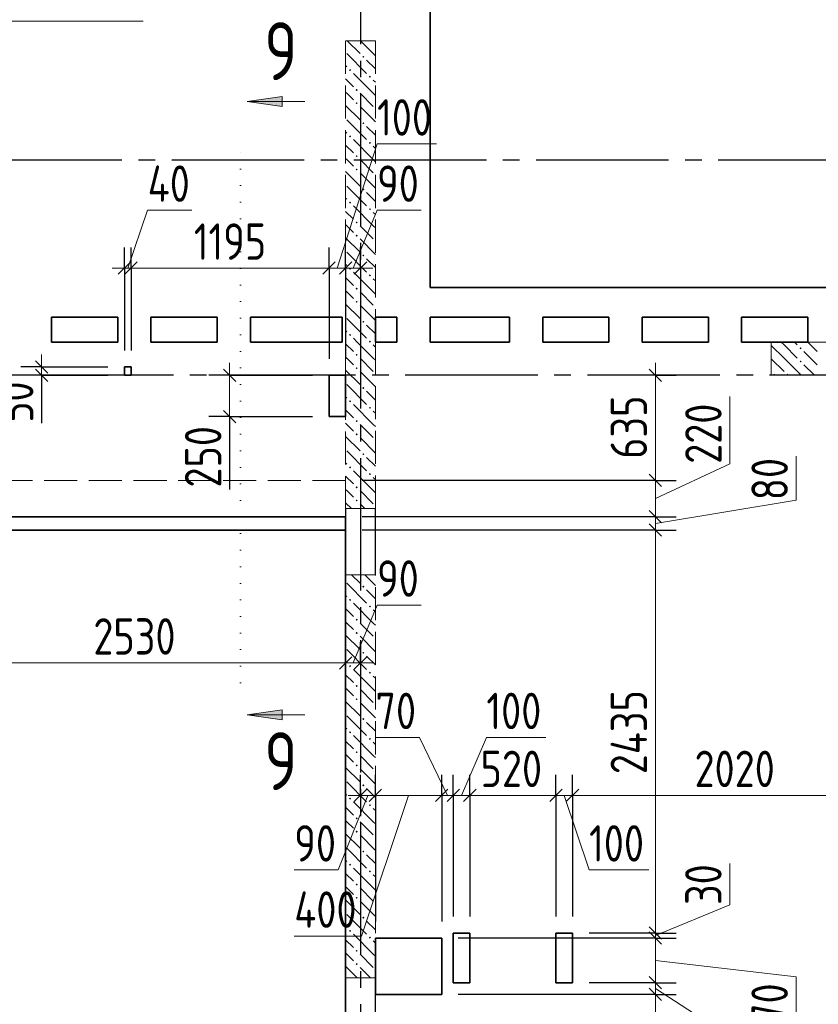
# Model space of a CAD drawing. Header units: millimetres. Extents: x 0 to 61017, y 0 to 42000.
# Tile 8 of 19: x 19583 to 24404, y 30500 to 36448. Entities that reach past the tile are written whole.
import ezdxf

# ---------------------------------------------------------------- set-up
doc = ezdxf.new("R2010")
doc.units = ezdxf.units.MM
for name, pattern in [('______2', [270, 200, -70]), ('______5', [1100, 800, -100, 100, -100]), ('______9', [100, 0, -100])]:
    doc.linetypes.add(name, pattern=pattern)
for name, color, linetype, lineweight in [('Standard', 7, 'Continuous', 25), ('ЖБ Балка Вышележаща', 7, 'Continuous', 25), ('ЖБ Пилон', 180, 'Continuous', 25), ('Макрос окна_ макрос двери', 7, 'Continuous', 18), ('Оси', 40, '______5', 18), ('Примечания', 7, 'Continuous', 25), ('Размерная выноска', 7, 'Continuous', 13), ('Узлы символ', 7, 'Continuous', 25)]:
    doc.layers.add(name, color=color, linetype=linetype, lineweight=lineweight)
for name, color, linetype, lineweight, true_color in [('ЖБ Балка Нижележащая', 7, '______2', 25, 0x8c8cff), ('ЖБ Перекрытие верхний уровень', 7, 'Continuous', 25, 0xe0e0ff), ('ЖБ Стена верхний уровень', 7, 'Continuous', 25, 0x006e00)]:
    doc.layers.add(name, color=color, linetype=linetype, lineweight=lineweight, true_color=true_color)
doc.styles.add('GOST 2.304-81', font='txt')
doc.styles.add('ISOCPEUR', font='txt')

msp = doc.modelspace()

# ---------------------------------------------------------------- hatches: boundary and pattern name
at = {"layer": 'ЖБ Пилон', "linetype": 'Continuous', "lineweight": 18, "transparency": 33554687}
for points in [[(24290.5, 34463.1), (24297, 34469.6), (24303.4, 34463.1), (24297, 34456.6)], [(24290.5, 34383.1), (24297, 34389.6), (24303.4, 34383.1), (24297, 34376.6)], [(24130.5, 34303.1), (24137, 34309.6), (24143.5, 34303.1), (24140.3, 34300), (24133.6, 34300)], [(24210.4, 34303.1), (24216.9, 34309.6), (24223.4, 34303.1), (24220.3, 34300), (24213.6, 34300)]]:
    msp.add_hatch(color=7, dxfattribs=at).paths.add_polyline_path(points, flags=16)
at = {"layer": 'ЖБ Стена верхний уровень', "linetype": 'Continuous', "lineweight": 18, "transparency": 33554687}
for points in [[(21650.5, 36223.1), (21657, 36229.6), (21663.5, 36223.1), (21657, 36216.6)], [(21570.5, 36143.1), (21577, 36149.6), (21583.5, 36143.1), (21577, 36136.6)], [(21690.5, 36103.1), (21697, 36109.6), (21703.4, 36103.1), (21697, 36096.6)], [(21610.5, 36023.1), (21616.9, 36029.6), (21623.4, 36023.1), (21616.9, 36016.6)], [(21610.5, 35943.1), (21616.9, 35949.6), (21623.4, 35943.1), (21616.9, 35936.6)], [(21650.5, 35823.1), (21657, 35829.6), (21663.5, 35823.1), (21657, 35816.6)], [(21570.5, 35743.1), (21577, 35749.6), (21583.5, 35743.1), (21577, 35736.6)], [(21690.5, 35703.1), (21697, 35709.6), (21703.4, 35703.1), (21697, 35696.6)], [(21610.5, 35623.1), (21616.9, 35629.6), (21623.4, 35623.1), (21616.9, 35616.6)], [(21610.5, 35543.1), (21616.9, 35549.6), (21623.4, 35543.1), (21616.9, 35536.6)], [(21650.5, 35423.1), (21657, 35429.6), (21663.5, 35423.1), (21657, 35416.6)], [(21570.5, 35343.1), (21577, 35349.6), (21583.5, 35343.1), (21577, 35336.6)], [(21690.5, 35303.1), (21697, 35309.6), (21703.4, 35303.1), (21697, 35296.6)], [(21610.5, 35223.1), (21616.9, 35229.6), (21623.4, 35223.1), (21616.9, 35216.6)], [(21610.5, 35143.1), (21616.9, 35149.6), (21623.4, 35143.1), (21616.9, 35136.6)], [(21650.5, 35023.1), (21657, 35029.6), (21663.5, 35023.1), (21657, 35016.6)], [(21570.5, 34943.1), (21577, 34949.6), (21583.5, 34943.1), (21577, 34936.6)], [(21690.5, 34903.1), (21697, 34909.6), (21703.4, 34903.1), (21697, 34896.6)], [(21610.5, 34823.1), (21616.9, 34829.6), (21623.4, 34823.1), (21616.9, 34816.6)], [(21610.5, 34743.1), (21616.9, 34749.6), (21623.4, 34743.1), (21616.9, 34736.6)], [(21650.5, 34623.1), (21657, 34629.6), (21663.5, 34623.1), (21657, 34616.6)], [(21570.5, 34543.1), (21577, 34549.6), (21583.5, 34543.1), (21577, 34536.6)], [(21690.5, 34503.1), (21697, 34509.6), (21703.4, 34503.1), (21700.3, 34500), (21693.6, 34500)], [(21700.3, 34500), (21697, 34496.6), (21693.6, 34500)], [(21610.5, 34423.1), (21616.9, 34429.6), (21623.4, 34423.1), (21616.9, 34416.6)], [(21610.5, 34343.1), (21616.9, 34349.6), (21623.4, 34343.1), (21616.9, 34336.6)], [(21650.5, 34223.1), (21657, 34229.6), (21663.5, 34223.1), (21657, 34216.6)], [(21570.5, 34143.1), (21577, 34149.6), (21583.5, 34143.1), (21577, 34136.6)], [(21690.5, 34103.1), (21697, 34109.6), (21703.4, 34103.1), (21697, 34096.6)], [(21610.5, 34023.1), (21616.9, 34029.6), (21623.4, 34023.1), (21616.9, 34016.6)], [(21610.5, 33943.1), (21616.9, 33949.6), (21623.4, 33943.1), (21616.9, 33936.6)], [(21650.5, 33823.1), (21657, 33829.6), (21663.5, 33823.1), (21657, 33816.6)], [(21570.5, 33743.1), (21577, 33749.6), (21583.5, 33743.1), (21577, 33736.6)], [(21690.5, 33703.1), (21697, 33709.6), (21703.4, 33703.1), (21697, 33696.6)], [(21610.5, 33623.1), (21616.9, 33629.6), (21623.4, 33623.1), (21616.9, 33616.6)], [(21610.5, 33543.1), (21616.9, 33549.6), (21623.4, 33543.1), (21616.9, 33536.6)], [(21650.5, 33023.1), (21657, 33029.6), (21663.5, 33023.1), (21657, 33016.6)], [(21570.5, 32943.1), (21577, 32949.6), (21583.5, 32943.1), (21577, 32936.6)], [(21690.5, 32903.1), (21697, 32909.6), (21703.4, 32903.1), (21697, 32896.6)], [(21610.5, 32823.1), (21616.9, 32829.6), (21623.4, 32823.1), (21616.9, 32816.6)], [(21610.5, 32743.1), (21616.9, 32749.6), (21623.4, 32743.1), (21616.9, 32736.6)], [(21650.5, 32623.1), (21657, 32629.6), (21663.5, 32623.1), (21657, 32616.6)], [(21570.5, 32543.1), (21577, 32549.6), (21583.5, 32543.1), (21577, 32536.6)], [(21690.5, 32503.1), (21697, 32509.6), (21703.4, 32503.1), (21697, 32496.6)], [(21610.5, 32423.1), (21616.9, 32429.6), (21623.4, 32423.1), (21616.9, 32416.6)], [(21610.5, 32343.1), (21616.9, 32349.6), (21623.4, 32343.1), (21616.9, 32336.6)], [(21650.5, 32223.1), (21657, 32229.6), (21663.5, 32223.1), (21657, 32216.6)], [(21570.5, 32143.1), (21577, 32149.6), (21583.5, 32143.1), (21577, 32136.6)], [(21690.5, 32103.1), (21697, 32109.6), (21703.4, 32103.1), (21697, 32096.6)], [(21610.5, 32023.1), (21616.9, 32029.6), (21623.4, 32023.1), (21616.9, 32016.6)], [(21610.5, 31943.1), (21616.9, 31949.6), (21623.4, 31943.1), (21616.9, 31936.6)], [(21650.5, 31823.1), (21657, 31829.6), (21663.5, 31823.1), (21657, 31816.6)], [(21570.5, 31743.1), (21577, 31749.6), (21583.5, 31743.1), (21577, 31736.6)], [(21690.5, 31703.1), (21697, 31709.6), (21703.4, 31703.1), (21697, 31696.6)], [(21610.5, 31623.1), (21616.9, 31629.6), (21623.4, 31623.1), (21616.9, 31616.6)], [(21610.5, 31543.1), (21616.9, 31549.6), (21623.4, 31543.1), (21616.9, 31536.6)], [(21650.5, 31423.1), (21657, 31429.6), (21663.5, 31423.1), (21657, 31416.6)], [(21570.5, 31343.1), (21577, 31349.6), (21583.5, 31343.1), (21577, 31336.6)], [(21690.5, 31303.1), (21697, 31309.6), (21703.4, 31303.1), (21697, 31296.6)], [(21610.5, 31223.1), (21616.9, 31229.6), (21623.4, 31223.1), (21616.9, 31216.6)], [(21610.5, 31143.1), (21616.9, 31149.6), (21623.4, 31143.1), (21616.9, 31136.6)], [(21650.5, 31023.1), (21657, 31029.6), (21663.5, 31023.1), (21657, 31016.6)], [(21570.5, 30943.1), (21577, 30949.6), (21583.5, 30943.1), (21577, 30936.6)], [(21690.5, 30903.1), (21697, 30909.6), (21703.4, 30903.1), (21697, 30896.6)], [(21610.5, 30823.1), (21616.9, 30829.6), (21623.4, 30823.1), (21616.9, 30816.6)], [(21610.5, 30743.1), (21616.9, 30749.6), (21623.4, 30743.1), (21616.9, 30736.6)]]:
    msp.add_hatch(color=7, dxfattribs=at).paths.add_polyline_path(points, flags=16)
at = {"layer": 'Узлы символ', "linetype": 'Continuous', "lineweight": 13, "transparency": 33554687}
for points in [[(21166.4, 35924.4), (20956.3, 35954.4), (21166.4, 35984.4)], [(21166.4, 32218.9), (20956.3, 32249), (21166.4, 32278.9)]]:
    msp.add_hatch(color=7, dxfattribs=at).paths.add_polyline_path(points, flags=16)

# ---------------------------------------------------------------- linework, layer by layer
at = {"layer": 'Standard', "color": 7, "linetype": 'Continuous', "lineweight": 13, "transparency": 33554687}
for p, q in [((21500, 34947.4), (21740, 35697.3)), ((21740, 35697.3), (22099.7, 35697.3)), ((20235, 34947.4), (20355, 35297.3)), ((20355, 35297.3), (20620.9, 35297.3)), ((21595, 34947.4), (21740, 35297.4)), ((21740, 35297.4), (22005.9, 35297.4)), ((20215, 34947.4), (20140, 34947.4)), ((20215, 34947.4), (20255, 34947.4)), ((20255, 34947.4), (21450, 34947.4)), ((21450, 34947.4), (21550, 34947.4)), ((21550, 34947.4), (21640, 34947.4)), ((21640, 34947.4), (21715, 34947.4)), ((19715, 34350), (19715, 34425)), ((19715, 34350), (19715, 34300)), ((20850, 34300), (20850, 34375)), ((23420, 34300), (23420, 34375)), ((19715, 34300), (19715, 34225)), ((20850, 34300), (20850, 34050)), ((23870, 33765), (23870, 34171.6)), ((20850, 34050), (20850, 33975)), ((24270, 33545), (24270, 33810.9)), ((23420, 33555), (23870, 33765)), ((23420, 33405), (24270, 33545)), ((21595, 32562.1), (21740, 32912.1)), ((21740, 32912.1), (22005.9, 32912.1)), ((19020, 32562.1), (21550, 32562.1)), ((21550, 32562.1), (21640, 32562.1)), ((21640, 32562.1), (21715, 32562.1)), ((21995.9, 32112.1), (21730, 32112.1)), ((22165, 31762.1), (21995.9, 32112.1)), ((22250, 31762.1), (22400, 32112.1)), ((22400, 32112.1), (22759.7, 32112.1)), ((21685, 31762.1), (21505.9, 31312.1)), ((21640, 31762.1), (21565, 31762.1)), ((21930, 31762.1), (21646.6, 30912.1)), ((21730, 31762.1), (22130, 31762.1)), ((22200, 31762.1), (22300, 31762.1)), ((22820, 31762.1), (22920, 31762.1)), ((22870, 31762.1), (23020, 31312.1)), ((23870, 31100), (23870, 31350.3)), ((21505.9, 31312.1), (21240, 31312.1)), ((23020, 31312.1), (23379.7, 31312.1)), ((23420, 30915), (23870, 31100)), ((23420, 30930), (23420, 30900)), ((21646.6, 30912.1), (21240, 30912.1)), ((23420, 30900), (23420, 30630)), ((23420, 30765), (24270, 30666.6)), ((24270, 30666.6), (24270, 30260)), ((23420, 30630), (23420, 30560)), ((23420, 30595), (23870, 30305.6)), ((23420, 30560), (23420, 29400))]:
    msp.add_line(p, q, dxfattribs=at)
at = {"layer": 'Standard', "color": 251, "linetype": 'Continuous', "lineweight": -3, "true_color": 0x656565, "transparency": 33554687}
for p, q in [((20215, 34947.4), (20215, 35072.4)), ((20255, 34947.4), (20255, 35072.4)), ((21450, 34947.4), (21450, 35072.4)), ((21550, 34947.4), (21550, 35072.4)), ((21640, 34947.4), (21640, 35072.4)), ((20215, 34947.4), (20215, 34822.4)), ((20215, 34947.4), (20215, 34450)), ((20255, 34947.4), (20255, 34822.4)), ((20255, 34947.4), (20255, 34450)), ((21450, 34947.4), (21450, 34822.4)), ((21450, 34947.4), (21450, 34400)), ((21550, 34947.4), (21550, 34822.4)), ((21550, 34947.4), (21550, 34400)), ((21640, 34947.4), (21640, 34822.4)), ((21640, 34947.4), (21640, 34947.4)), ((19715, 34350), (19590, 34350)), ((19715, 34350), (19840, 34350)), ((19715, 34350), (20115, 34350)), ((19715, 34300), (19590, 34300)), ((19715, 34300), (19840, 34300)), ((19715, 34300), (20115, 34300)), ((20850, 34300), (20725, 34300)), ((20850, 34300), (20975, 34300)), ((20850, 34300), (21350, 34300)), ((23420, 34300), (23295, 34300)), ((23420, 34300), (23545, 34300)), ((23420, 34300), (23420, 34300)), ((20850, 34050), (20725, 34050)), ((20850, 34050), (20975, 34050)), ((20850, 34050), (21350, 34050)), ((23420, 33665), (23295, 33665)), ((23420, 33665), (23545, 33665)), ((23420, 33445), (23295, 33445)), ((23420, 33445), (23545, 33445)), ((23420, 33365), (23295, 33365)), ((23420, 33365), (23545, 33365)), ((21550, 32562.1), (21550, 32687.1)), ((21640, 32562.1), (21640, 32687.1)), ((21550, 32562.1), (21550, 32437.1)), ((21550, 32562.1), (21550, 32562.1)), ((21640, 32562.1), (21640, 32437.1)), ((21640, 32562.1), (21640, 32562.1)), ((21640, 31762.1), (21640, 31887.1)), ((21730, 31762.1), (21730, 31887.1)), ((22130, 31762.1), (22130, 31887.1)), ((22200, 31762.1), (22200, 31887.1)), ((22300, 31762.1), (22300, 31887.1)), ((22820, 31762.1), (22820, 31887.1)), ((22920, 31762.1), (22920, 31887.1)), ((21640, 31762.1), (21640, 31637.1)), ((21640, 31762.1), (21640, 31762.1)), ((21730, 31762.1), (21730, 31637.1)), ((22130, 31762.1), (22130, 31637.1)), ((22200, 31762.1), (22200, 31637.1)), ((22300, 31762.1), (22300, 31637.1)), ((22820, 31762.1), (22820, 31637.1)), ((22920, 31762.1), (22920, 31637.1)), ((23420, 30930), (23295, 30930)), ((23420, 30930), (23545, 30930)), ((23420, 30900), (23295, 30900)), ((23420, 30900), (23545, 30900)), ((23420, 30630), (23295, 30630)), ((23420, 30630), (23545, 30630)), ((23420, 30560), (23295, 30560)), ((23420, 30560), (23545, 30560))]:
    msp.add_line(p, q, dxfattribs=at)
at = {"layer": 'Standard', "color": 7, "linetype": 'Continuous', "lineweight": 25, "transparency": 33554687}
for p, q in [((20177.5, 34909.9), (20252.5, 34984.9)), ((20217.5, 34909.9), (20292.5, 34984.9)), ((21412.5, 34909.9), (21487.5, 34984.9)), ((21512.5, 34909.9), (21587.5, 34984.9)), ((21602.5, 34909.9), (21677.5, 34984.9)), ((19677.5, 34387.5), (19752.5, 34312.5)), ((19677.5, 34337.5), (19752.5, 34262.5)), ((20812.5, 34337.5), (20887.5, 34262.5)), ((23382.5, 34337.5), (23457.5, 34262.5)), ((20812.5, 34087.5), (20887.5, 34012.5)), ((23382.5, 33702.5), (23457.5, 33627.5)), ((23382.5, 33482.5), (23457.5, 33407.5)), ((23382.5, 33402.5), (23457.5, 33327.5)), ((21512.5, 32524.6), (21587.5, 32599.6)), ((21602.5, 32524.6), (21677.5, 32599.6)), ((21602.5, 31724.6), (21677.5, 31799.6)), ((21692.5, 31724.6), (21767.5, 31799.6)), ((22092.5, 31724.6), (22167.5, 31799.6)), ((22162.5, 31724.6), (22237.5, 31799.6)), ((22262.5, 31724.6), (22337.5, 31799.6)), ((22782.5, 31724.6), (22857.5, 31799.6)), ((22882.5, 31724.6), (22957.5, 31799.6)), ((23382.5, 30967.5), (23457.5, 30892.5)), ((23382.5, 30937.5), (23457.5, 30862.5)), ((23382.5, 30667.5), (23457.5, 30592.5)), ((23382.5, 30597.5), (23457.5, 30522.5))]:
    msp.add_line(p, q, dxfattribs=at)
at = {"layer": 'Standard', "color": 7, "linetype": 'Continuous', "lineweight": 13, "transparency": 33554687}
for points in [[(23420, 34300), (23420, 33693.9), (23420, 33693.9), (23420, 33682.3), (23420, 33682.3), (23420, 33673.4), (23420, 33673.4), (23420, 33665)], [(23420, 33665), (23420, 33522.7), (23420, 33522.7), (23420, 33521.3), (23420, 33521.3), (23420, 33477.8), (23420, 33477.8), (23420, 33451.4), (23420, 33451.4), (23420, 33445)], [(23420, 33445), (23420, 33433.7), (23420, 33433.7), (23420, 33365)], [(23420, 33365), (23420, 33359.5), (23420, 33359.5), (23420, 33193.4), (23420, 33193.4), (23420, 30930)], [(21640, 31762.1), (21726, 31762.1), (21726, 31762.1), (21730, 31762.1)], [(22130, 31762.1), (22157, 31762.1), (22157, 31762.1), (22200, 31762.1)], [(22300, 31762.1), (22607.1, 31762.1), (22607.1, 31762.1), (22820, 31762.1)], [(22920, 31762.1), (23336.9, 31762.1), (23336.9, 31762.1), (24940, 31762.1)]]:
    msp.add_lwpolyline(points, dxfattribs=at)
at = {"layer": 'Standard', "color": 251, "linetype": 'Continuous', "lineweight": -3, "true_color": 0x656565, "transparency": 33554687}
for points in [[(23420, 33665), (23419.2, 33665), (23419.2, 33665), (23418, 33665), (23418, 33665), (23414.6, 33665), (23414.6, 33665), (23410.7, 33665), (23410.7, 33665), (23403, 33665), (23403, 33665), (23403, 33665), (23403, 33665), (21650, 33665)], [(23420, 33445), (23403, 33445), (23403, 33445), (23403, 33445), (23403, 33445), (21650, 33445)], [(23420, 33365), (23403, 33365), (23403, 33365), (23403, 33365), (23403, 33365), (21650, 33365)], [(21730, 31762.1), (21730, 31689.8), (21730, 31689.8), (21730, 31538.4), (21730, 31538.4), (21730, 31475.2), (21730, 31475.2), (21730, 31426.5), (21730, 31426.5), (21730, 31329.1), (21730, 31329.1), (21730, 31000)], [(22130, 31762.1), (22130, 31698.5), (22130, 31698.5), (22130, 31587), (22130, 31587), (22130, 31501), (22130, 31501), (22130, 31329.1), (22130, 31329.1), (22130, 31000)], [(22200, 31762.1), (22200, 31726.5), (22200, 31726.5), (22200, 31606.6), (22200, 31606.6), (22200, 31514), (22200, 31514), (22200, 31329.1), (22200, 31329.1), (22200, 31030)], [(22300, 31762.1), (22300, 31634.5), (22300, 31634.5), (22300, 31532.7), (22300, 31532.7), (22300, 31329.1), (22300, 31329.1), (22300, 31030)], [(22820, 31762.1), (22820, 31629.5), (22820, 31629.5), (22820, 31329.1), (22820, 31329.1), (22820, 31030)], [(22920, 31762.1), (22920, 31648.1), (22920, 31648.1), (22920, 31329.1), (22920, 31329.1), (22920, 31030)], [(23420, 30930), (23403, 30930), (23403, 30930), (23020, 30930)], [(23420, 30900), (23403, 30900), (23403, 30900), (22230, 30900)], [(23420, 30630), (23403, 30630), (23403, 30630), (23020, 30630)], [(23420, 30560), (23403, 30560), (23403, 30560), (22230, 30560)]]:
    msp.add_lwpolyline(points, dxfattribs=at)
at = {"layer": 'ЖБ Балка Вышележаща', "color": 7, "linetype": 'Continuous', "lineweight": 35, "transparency": 33554687}
for p, q in [((21550, 33365), (21550, 33445)), ((19020, 33365), (21550, 33365))]:
    msp.add_line(p, q, dxfattribs=at)
at = {"layer": 'ЖБ Балка Нижележащая', "color": 251, "linetype": '______2', "lineweight": 18, "true_color": 0x656565, "transparency": 33554687}
for p, q in [((21550, 33665), (19020, 33665)), ((21550, 33445), (21550, 33665))]:
    msp.add_line(p, q, dxfattribs=at)
at = {"layer": 'ЖБ Перекрытие верхний уровень', "color": 7, "linetype": 'Continuous', "lineweight": 35, "transparency": 33554687}
for p, q in [((22060, 34830), (22060, 38800)), ((28240, 34830), (22060, 34830)), ((19775, 34500), (19775, 34650)), ((19775, 34650), (20175, 34650)), ((20175, 34650), (20175, 34500)), ((20375, 34500), (20375, 34650)), ((20375, 34650), (20775, 34650)), ((20775, 34650), (20775, 34500)), ((20975, 34500), (20975, 34650)), ((20975, 34650), (21530, 34650)), ((21530, 34650), (21530, 34500)), ((21730, 34500), (21730, 34650)), ((21730, 34650), (21860, 34650)), ((21860, 34650), (21860, 34500)), ((22060, 34500), (22060, 34650)), ((22060, 34650), (22540, 34650)), ((22540, 34650), (22540, 34500)), ((22740, 34650), (23140, 34650)), ((22740, 34500), (22740, 34650)), ((23140, 34650), (23140, 34500)), ((23340, 34650), (23740, 34650)), ((23340, 34500), (23340, 34650)), ((23740, 34650), (23740, 34500)), ((23940, 34500), (23940, 34650)), ((23940, 34650), (24340, 34650)), ((24340, 34650), (24340, 34500)), ((20175, 34500), (19775, 34500)), ((20775, 34500), (20375, 34500)), ((21530, 34500), (20975, 34500)), ((21860, 34500), (21730, 34500)), ((22540, 34500), (22060, 34500)), ((23140, 34500), (22740, 34500)), ((23740, 34500), (23340, 34500)), ((24340, 34500), (23940, 34500)), ((20255, 34350), (20215, 34350)), ((20215, 34350), (20215, 34300)), ((20255, 34300), (20255, 34350)), ((20215, 34300), (20255, 34300)), ((21550, 34300), (21450, 34300)), ((21450, 34300), (21450, 34050)), ((21550, 34050), (21550, 34300)), ((21450, 34050), (21550, 34050)), ((19020, 33445), (21550, 33445)), ((21550, 33445), (21550, 29400)), ((22300, 30930), (22200, 30930)), ((22200, 30930), (22200, 30630)), ((22300, 30630), (22300, 30930)), ((22920, 30930), (22820, 30930)), ((22820, 30930), (22820, 30630)), ((22920, 30630), (22920, 30930)), ((22130, 30900), (21730, 30900)), ((21730, 30900), (21730, 30560)), ((22130, 30560), (22130, 30900)), ((22200, 30630), (22300, 30630)), ((22820, 30630), (22920, 30630)), ((21730, 30560), (22130, 30560))]:
    msp.add_line(p, q, dxfattribs=at)
at = {"layer": 'ЖБ Пилон', "color": 253, "linetype": '______2', "lineweight": 13, "true_color": 0xa0a0a0, "transparency": 33554687}
for p, q in [((25570, 34500), (24120, 34500)), ((24120, 34500), (24120, 34300)), ((24120, 34300), (25570, 34300))]:
    msp.add_line(p, q, dxfattribs=at)
at = {"layer": 'ЖБ Пилон', "color": 9, "linetype": 'Continuous', "lineweight": 18, "true_color": 0xc7c7c7, "transparency": 33554687}
for p, q in [((24197, 34483.1), (24180.1, 34500)), ((24260.1, 34500), (24277, 34483.1)), ((24340.1, 34500), (24397, 34443.1)), ((24120, 34480.1), (24197, 34403.1)), ((24197, 34483.1), (24277, 34403.1)), ((24357, 34403.1), (24316.9, 34443.1)), ((24120, 34400.1), (24197, 34323.1)), ((24197, 34403.1), (24300.1, 34300)), ((24397, 34363.1), (24357, 34403.1)), ((24316.9, 34363.1), (24380.1, 34300))]:
    msp.add_line(p, q, dxfattribs=at)
at = {"layer": 'ЖБ Стена верхний уровень', "color": 251, "linetype": '______2', "lineweight": 13, "true_color": 0x656565, "transparency": 33554687}
for p, q in [((21730, 36320), (21550, 36320)), ((21550, 36320), (21550, 34500)), ((21730, 34500), (21730, 36320)), ((21550, 34500), (21550, 33495)), ((21730, 33495), (21730, 34500)), ((21730, 33495), (21550, 33495)), ((21550, 33095), (21730, 33095)), ((21550, 33095), (21550, 30660)), ((21730, 30660), (21730, 33095)), ((21730, 30660), (21550, 30660))]:
    msp.add_line(p, q, dxfattribs=at)
at = {"layer": 'ЖБ Стена верхний уровень', "color": 9, "linetype": 'Continuous', "lineweight": 18, "true_color": 0xc7c7c7, "transparency": 33554687}
for p, q in [((21560.1, 36320), (21637, 36243.1)), ((21640.1, 36320), (21730, 36230.1)), ((21557, 36243.1), (21677, 36123.1)), ((21550, 36170.1), (21557, 36163.1)), ((21730, 36150.1), (21677, 36203.1)), ((21716.9, 36003.1), (21597, 36123.1)), ((21550, 36090.1), (21597, 36043.1)), ((21716.9, 36083.1), (21730, 36070.1)), ((21557, 36003.1), (21550, 36010.1)), ((21597, 35963.1), (21557, 36003.1)), ((21637, 36003.1), (21716.9, 35923.1)), ((21716.9, 36003.1), (21730, 35990.1)), ((21550, 35930.1), (21637, 35843.1)), ((21637, 35923.1), (21730, 35830.1)), ((21557, 35843.1), (21677, 35723.1)), ((21550, 35770.1), (21557, 35763.1)), ((21730, 35750.1), (21677, 35803.1)), ((21550, 35690.1), (21597, 35643.1)), ((21716.9, 35603.1), (21597, 35723.1)), ((21716.9, 35683.1), (21730, 35670.1)), ((21557, 35603.1), (21550, 35610.1)), ((21597, 35563.1), (21557, 35603.1)), ((21637, 35603.1), (21716.9, 35523.1)), ((21716.9, 35603.1), (21730, 35590.1)), ((21550, 35530.1), (21637, 35443.1)), ((21637, 35523.1), (21730, 35430.1)), ((21557, 35443.1), (21677, 35323.1)), ((21730, 35350.1), (21677, 35403.1)), ((21550, 35370.1), (21557, 35363.1)), ((21550, 35290.1), (21597, 35243.1)), ((21716.9, 35203.1), (21597, 35323.1)), ((21716.9, 35283.1), (21730, 35270.1)), ((21557, 35203.1), (21550, 35210.1)), ((21597, 35163.1), (21557, 35203.1)), ((21637, 35203.1), (21716.9, 35123.1)), ((21716.9, 35203.1), (21730, 35190.1)), ((21550, 35130.1), (21637, 35043.1)), ((21637, 35123.1), (21730, 35030.1)), ((21557, 35043.1), (21677, 34923.1)), ((21730, 34950.1), (21677, 35003.1)), ((21550, 34970.1), (21557, 34963.1)), ((21716.9, 34803.1), (21597, 34923.1)), ((21550, 34890.1), (21597, 34843.1)), ((21716.9, 34883.1), (21730, 34870.1)), ((21557, 34803.1), (21550, 34810.1)), ((21597, 34763.1), (21557, 34803.1)), ((21637, 34803.1), (21716.9, 34723.1)), ((21716.9, 34803.1), (21730, 34790.1)), ((21550, 34730.1), (21637, 34643.1)), ((21637, 34723.1), (21730, 34630.1)), ((21557, 34643.1), (21677, 34523.1)), ((21550, 34570.1), (21557, 34563.1)), ((21730, 34550.1), (21677, 34603.1)), ((21620.1, 34500), (21597, 34523.1)), ((21716.9, 34403.1), (21620.1, 34500)), ((21550, 34490.1), (21597, 34443.1)), ((21716.9, 34483.1), (21730, 34470.1)), ((21557, 34403.1), (21550, 34410.1)), ((21597, 34363.1), (21557, 34403.1)), ((21637, 34403.1), (21716.9, 34323.1)), ((21716.9, 34403.1), (21730, 34390.1)), ((21550, 34330.1), (21637, 34243.1)), ((21637, 34323.1), (21730, 34230.1)), ((21557, 34243.1), (21677, 34123.1)), ((21730, 34150.1), (21677, 34203.1)), ((21550, 34170.1), (21557, 34163.1)), ((21550, 34090.1), (21597, 34043.1)), ((21716.9, 34003.1), (21597, 34123.1)), ((21716.9, 34083.1), (21730, 34070.1)), ((21557, 34003.1), (21550, 34010.1)), ((21597, 33963.1), (21557, 34003.1)), ((21637, 34003.1), (21716.9, 33923.1)), ((21716.9, 34003.1), (21730, 33990.1)), ((21550, 33930.1), (21637, 33843.1)), ((21637, 33923.1), (21730, 33830.1)), ((21557, 33843.1), (21677, 33723.1)), ((21730, 33750.1), (21677, 33803.1)), ((21550, 33770.1), (21557, 33763.1)), ((21550, 33690.1), (21597, 33643.1)), ((21716.9, 33603.1), (21597, 33723.1)), ((21716.9, 33683.1), (21730, 33670.1)), ((21557, 33603.1), (21550, 33610.1)), ((21597, 33563.1), (21557, 33603.1)), ((21637, 33603.1), (21716.9, 33523.1)), ((21716.9, 33603.1), (21730, 33590.1)), ((21550, 33530.1), (21585.1, 33495)), ((21637, 33523.1), (21665.1, 33495)), ((21585.1, 33095), (21637, 33043.1)), ((21557, 33043.1), (21677, 32923.1)), ((21550, 32970.1), (21557, 32963.1)), ((21716.9, 32803.1), (21597, 32923.1)), ((21550, 32890.1), (21597, 32843.1)), ((21557, 32803.1), (21550, 32810.1)), ((21597, 32763.1), (21557, 32803.1)), ((21637, 32803.1), (21716.9, 32723.1)), ((21550, 32730.1), (21637, 32643.1)), ((21557, 32643.1), (21677, 32523.1)), ((21550, 32570.1), (21557, 32563.1)), ((21550, 32490.1), (21597, 32443.1)), ((21716.9, 32403.1), (21597, 32523.1)), ((21557, 32403.1), (21550, 32410.1)), ((21597, 32363.1), (21557, 32403.1)), ((21637, 32403.1), (21716.9, 32323.1)), ((21550, 32330.1), (21637, 32243.1)), ((21557, 32243.1), (21677, 32123.1)), ((21550, 32170.1), (21557, 32163.1)), ((21716.9, 32003.1), (21597, 32123.1)), ((21550, 32090.1), (21597, 32043.1)), ((21557, 32003.1), (21550, 32010.1)), ((21597, 31963.1), (21557, 32003.1)), ((21637, 32003.1), (21716.9, 31923.1)), ((21550, 31930.1), (21637, 31843.1)), ((21557, 31843.1), (21677, 31723.1)), ((21550, 31770.1), (21557, 31763.1)), ((21716.9, 31603.1), (21597, 31723.1)), ((21550, 31690.1), (21597, 31643.1)), ((21557, 31603.1), (21550, 31610.1)), ((21597, 31563.1), (21557, 31603.1)), ((21637, 31603.1), (21716.9, 31523.1)), ((21550, 31530.1), (21637, 31443.1)), ((21557, 31443.1), (21677, 31323.1)), ((21550, 31370.1), (21557, 31363.1)), ((21550, 31290.1), (21597, 31243.1)), ((21716.9, 31203.1), (21597, 31323.1)), ((21557, 31203.1), (21550, 31210.1)), ((21597, 31163.1), (21557, 31203.1)), ((21637, 31203.1), (21716.9, 31123.1)), ((21550, 31130.1), (21637, 31043.1)), ((21557, 31043.1), (21677, 30923.1)), ((21550, 30970.1), (21557, 30963.1)), ((21550, 30890.1), (21597, 30843.1)), ((21716.9, 30803.1), (21597, 30923.1)), ((21557, 30803.1), (21550, 30810.1)), ((21597, 30763.1), (21557, 30803.1)), ((21637, 30803.1), (21716.9, 30723.1)), ((21550, 30730.1), (21620.1, 30660)), ((21637, 30723.1), (21700.1, 30660))]:
    msp.add_line(p, q, dxfattribs=at)
for points in [[(21665.1, 33095), (21730, 33030.1), (21730, 33030.1), (21730, 33030.1), (21730, 33030.1)], [(21730, 32950.1), (21730, 32950.1), (21730, 32950.1), (21730, 32950.1), (21677, 33003.1)], [(21716.9, 32883.1), (21730, 32870.1), (21730, 32870.1), (21730, 32870.1), (21730, 32870.1)], [(21716.9, 32803.1), (21730, 32790.1), (21730, 32790.1), (21730, 32790.1), (21730, 32790.1)], [(21637, 32723.1), (21730, 32630.1), (21730, 32630.1), (21730, 32630.1), (21730, 32630.1)], [(21730, 32550.1), (21730, 32550.1), (21730, 32550.1), (21730, 32550.1), (21677, 32603.1)], [(21716.9, 32483.1), (21730, 32470.1), (21730, 32470.1), (21730, 32470.1), (21730, 32470.1)], [(21716.9, 32403.1), (21730, 32390.1), (21730, 32390.1), (21730, 32390.1), (21730, 32390.1)], [(21637, 32323.1), (21730, 32230.1), (21730, 32230.1), (21730, 32230.1), (21730, 32230.1)], [(21730, 32150.1), (21730, 32150.1), (21730, 32150.1), (21730, 32150.1), (21677, 32203.1)], [(21716.9, 32083.1), (21730, 32070.1), (21730, 32070.1), (21730, 32070.1), (21730, 32070.1)], [(21716.9, 32003.1), (21730, 31990.1), (21730, 31990.1), (21730, 31990.1), (21730, 31990.1)], [(21637, 31923.1), (21730, 31830.1), (21730, 31830.1), (21730, 31830.1), (21730, 31830.1)], [(21730, 31750.1), (21730, 31750.1), (21730, 31750.1), (21730, 31750.1), (21677, 31803.1)], [(21716.9, 31683.1), (21730, 31670.1), (21730, 31670.1), (21730, 31670.1), (21730, 31670.1)], [(21716.9, 31603.1), (21730, 31590.1), (21730, 31590.1), (21730, 31590.1), (21730, 31590.1)], [(21637, 31523.1), (21730, 31430.1), (21730, 31430.1), (21730, 31430.1), (21730, 31430.1)], [(21730, 31350.1), (21730, 31350.1), (21730, 31350.1), (21730, 31350.1), (21677, 31403.1)], [(21716.9, 31283.1), (21730, 31270.1), (21730, 31270.1), (21730, 31270.1), (21730, 31270.1)], [(21716.9, 31203.1), (21730, 31190.1), (21730, 31190.1), (21730, 31190.1), (21730, 31190.1)], [(21637, 31123.1), (21730, 31030.1), (21730, 31030.1), (21730, 31030.1), (21730, 31030.1)], [(21730, 30950.1), (21730, 30950.1), (21730, 30950.1), (21730, 30950.1), (21677, 31003.1)], [(21716.9, 30883.1), (21730, 30870.1), (21730, 30870.1), (21730, 30870.1), (21730, 30870.1)], [(21716.9, 30803.1), (21730, 30790.1), (21730, 30790.1), (21730, 30790.1), (21730, 30790.1)]]:
    msp.add_lwpolyline(points, dxfattribs=at)
at = {"layer": 'Макрос окна_ макрос двери', "color": 7, "linetype": 'Continuous', "lineweight": -3, "transparency": 33554687}
for p, q in [((21550, 33495), (21550, 33095)), ((21730, 33095), (21730, 33495)), ((21550, 30660), (21550, 30260)), ((21730, 30260), (21730, 30660))]:
    msp.add_line(p, q, dxfattribs=at)
at = {"layer": 'Оси', "color": 8, "linetype": '______5', "lineweight": -3, "transparency": 33554687}
for p, q in [((21640, 39300), (21640, 16970)), ((43300, 35600), (4600, 35600)), ((50210, 34300), (4600, 34300)), ((50210, 34300), (4600, 34300))]:
    msp.add_line(p, q, dxfattribs=at)
at = {"layer": 'Примечания', "color": 7, "linetype": 'Continuous', "lineweight": 13, "transparency": 33554687}
msp.add_lwpolyline([(20328.7, 36437.9), (17458.7, 36437.9), (17458.7, 35746.2)], dxfattribs=at)
at = {"layer": 'Размерная выноска', "color": 7, "linetype": 'Continuous', "lineweight": 25, "transparency": 33554687}
for p, q in [((19715, 34300), (19715, 34010)), ((20850, 34050), (20850, 33610))]:
    msp.add_line(p, q, dxfattribs=at)
at = {"layer": 'Узлы символ', "color": 7, "linetype": 'Continuous', "lineweight": 13, "transparency": 33554687}
for p, q in [((20956.3, 35954.4), (21166.4, 35984.4)), ((21166.4, 35984.4), (21166.4, 35924.4)), ((20956.3, 35954.4), (21303.9, 35954.4)), ((20956.3, 35954.4), (20956.3, 35954.4)), ((20956.3, 35954.4), (20956.3, 35954.4)), ((20956.3, 35954.4), (20956.3, 35954.4)), ((21166.4, 35924.4), (20956.3, 35954.4)), ((21166.4, 35954.4), (21181.3, 35954.4)), ((20956.3, 32249), (21166.4, 32278.9)), ((20956.3, 32249), (21303.9, 32249)), ((20956.3, 32249), (20956.3, 32249)), ((20956.3, 32249), (20956.3, 32249)), ((20956.3, 32249), (20956.3, 32249)), ((21166.4, 32218.9), (20956.3, 32249)), ((21166.4, 32278.9), (21166.4, 32218.9)), ((21166.4, 32249), (21181.3, 32249))]:
    msp.add_line(p, q, dxfattribs=at)
at = {"layer": 'Узлы символ', "color": 7, "linetype": '______9', "lineweight": 13, "transparency": 33554687}
msp.add_line((20914.6, 32442.2), (20914.6, 35731.4), dxfattribs=at)

# ---------------------------------------------------------------- texts
at = {"layer": 'Standard', "color": 7, "linetype": 'Continuous', "lineweight": 25, "transparency": 33554687, "char_height": 220, "attachment_point": 7, "style": 'GOST 2.304-81'}
for s, insert, width in [('100', (21740, 35747.4), 485.085), ('40', (20355, 35347.4), 391.311), ('90', (21740, 35347.4), 391.311), ('1195', (20633.6, 34997.4), 563.271), ('90', (21740, 32962.1), 391.311), ('2530', (20027, 32612.1), 641.464), ('70', (21730, 32162.1), 391.317), ('100', (22400, 32162.1), 485.079), ('520', (22364.5, 31812.1), 516.396), ('2020', (23656.3, 31812.1), 672.622), ('90', (21240, 31362.1), 391.311), ('100', (23020, 31362.1), 485.079), ('400', (21240, 30962.1), 531.973)]:
    msp.add_mtext(s, dxfattribs=dict(at, insert=insert, width=width))
at = {"layer": 'Standard', "color": 7, "linetype": 'Continuous', "lineweight": 25, "transparency": 33554687, "char_height": 220, "attachment_point": 7, "rotation": 90, "style": 'GOST 2.304-81'}
for s, insert, width in [('50', (19665, 34012.2), 375.741), ('635', (23370, 33794.9), 500.826), ('220', (23820, 33765), 531.96), ('250', (20800, 33621.5), 516.396), ('80', (24220, 33545), 391.317), ('2435', (23370, 31889.6), 641.476), ('30', (23820, 31100), 375.735), ('270', (24220, 30260), 531.967)]:
    msp.add_mtext(s, dxfattribs=dict(at, insert=insert, width=width))
at = {"layer": 'Узлы символ', "color": 7, "linetype": 'Continuous', "lineweight": 35, "transparency": 33554687, "char_height": 350, "width": 380.819, "attachment_point": 7, "style": 'ISOCPEUR'}
for insert in [(21058.9, 36082.7), (21058.9, 31793.9)]:
    msp.add_mtext('\\W0.78;9', dxfattribs=dict(at, insert=insert))

doc.saveas('drawing.dxf')
